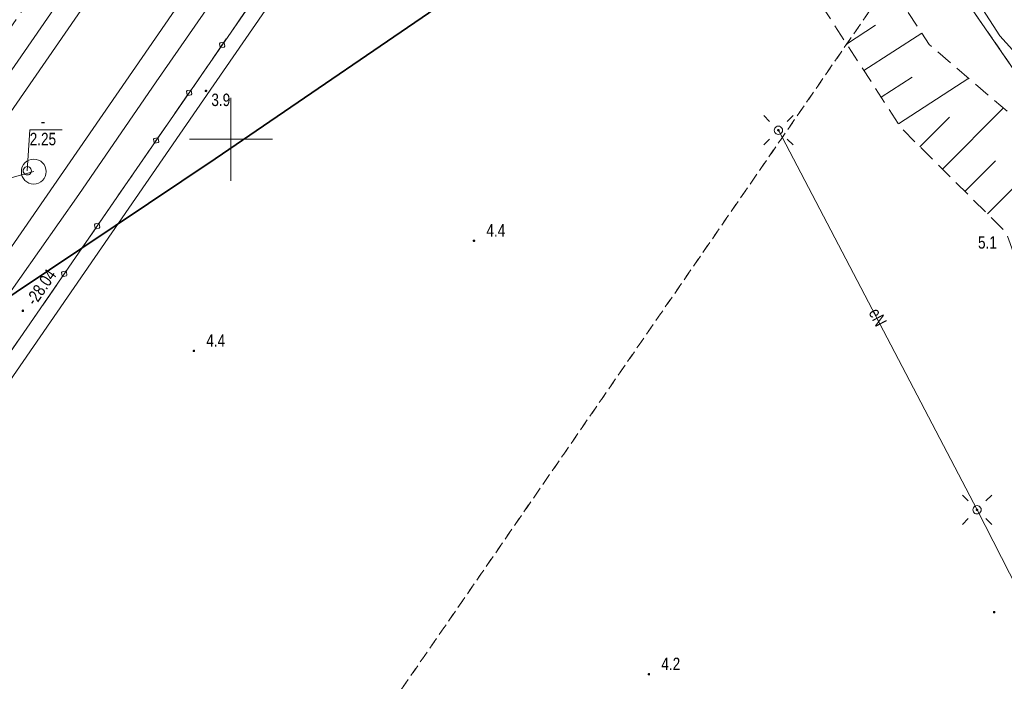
# Model space of a CAD drawing. Header units: metres. Extents: x 5450672 to 5451002, y 5973437 to 5973741.
# Tile 43 of 54: x 5450837 to 5450897, y 5973617 to 5973657. Entities that reach past the tile are written whole.
import ezdxf
from ezdxf.enums import TextEntityAlignment as Align

# ---------------------------------------------------------------- set-up
doc = ezdxf.new("R2010")
doc.units = ezdxf.units.M
for name, pattern in [('L_0_03', [1, 0.5, -0.5]), ('L_0_04', [1.5, 1, -0.5]), ('L_0_06', [2, 1.5, -0.5])]:
    doc.linetypes.add(name, pattern=pattern)
for name, color, linetype, lineweight in [('GESDZI', 7, 'CONTINUOUS', 18), ('GESUZY', 96, 'CONTINUOUS', 18), ('GSLKBA', 7, 'CONTINUOUS', 18), ('GSPWPN', 7, 'CONTINUOUS', 13), ('GSPWPN_O', 7, 'CONTINUOUS', 13), ('GSPWPS', 7, 'CONTINUOUS', 13), ('GSPWPS_O', 7, 'CONTINUOUS', 13), ('GSSINK', 7, 'CONTINUOUS', 18), ('GSSKOA', 7, 'CONTINUOUS', 18), ('GSSZSN', 7, 'CONTINUOUS', 18), ('GULEPR', 1, 'CONTINUOUS', 18), ('GULEPR_O', 1, 'CONTINUOUS', 18), ('GULKPR', 36, 'CONTINUOUS', 18), ('GULLOB', 7, 'CONTINUOUS', 35), ('GULTPR', 30, 'CONTINUOUS', 18), ('GULWPR', 5, 'CONTINUOUS', 18), ('GUPELA', 7, 'CONTINUOUS', 18), ('GUPIWZ', 7, 'CONTINUOUS', 18), ('GUPPRZ_O', 7, 'CONTINUOUS', 18), ('GUSIKP', 7, 'CONTINUOUS', 18), ('siatka', 7, 'CONTINUOUS', 18)]:
    doc.layers.add(name, color=color, linetype=linetype, lineweight=lineweight)
doc.styles.add('Arial', font='Arial.ttf')

msp = doc.modelspace()

# ---------------------------------------------------------------- hatches: boundary and pattern name
at = {"layer": 'GSPWPN', "linetype": 'Continuous', "lineweight": 13, "true_color": 0x000000}
for points in [[(5450848.452, 5973652.925), (5450848.456, 5973652.936), (5450848.463, 5973652.945), (5450848.473, 5973652.952), (5450848.483, 5973652.956), (5450848.495, 5973652.958), (5450848.507, 5973652.956), (5450848.518, 5973652.952), (5450848.527, 5973652.945), (5450848.534, 5973652.936), (5450848.538, 5973652.925), (5450848.54, 5973652.913), (5450848.538, 5973652.901), (5450848.534, 5973652.891), (5450848.527, 5973652.881), (5450848.518, 5973652.874), (5450848.507, 5973652.87), (5450848.495, 5973652.868), (5450848.483, 5973652.87), (5450848.473, 5973652.874), (5450848.463, 5973652.881), (5450848.456, 5973652.891), (5450848.452, 5973652.901), (5450848.45, 5973652.913)], [(5450864.602, 5973643.892), (5450864.606, 5973643.902), (5450864.613, 5973643.912), (5450864.622, 5973643.919), (5450864.633, 5973643.923), (5450864.645, 5973643.925), (5450864.657, 5973643.923), (5450864.668, 5973643.919), (5450864.677, 5973643.912), (5450864.684, 5973643.902), (5450864.688, 5973643.892), (5450864.69, 5973643.88), (5450864.688, 5973643.868), (5450864.684, 5973643.857), (5450864.677, 5973643.848), (5450864.668, 5973643.841), (5450864.657, 5973643.837), (5450864.645, 5973643.835), (5450864.633, 5973643.837), (5450864.622, 5973643.841), (5450864.613, 5973643.848), (5450864.606, 5973643.857), (5450864.602, 5973643.868), (5450864.6, 5973643.88)], [(5450847.725, 5973637.249), (5450847.729, 5973637.259), (5450847.736, 5973637.269), (5450847.746, 5973637.276), (5450847.756, 5973637.28), (5450847.768, 5973637.282), (5450847.78, 5973637.28), (5450847.791, 5973637.276), (5450847.8, 5973637.269), (5450847.807, 5973637.259), (5450847.811, 5973637.249), (5450847.813, 5973637.237), (5450847.811, 5973637.225), (5450847.807, 5973637.214), (5450847.8, 5973637.205), (5450847.791, 5973637.198), (5450847.78, 5973637.194), (5450847.768, 5973637.192), (5450847.756, 5973637.194), (5450847.746, 5973637.198), (5450847.736, 5973637.205), (5450847.729, 5973637.214), (5450847.725, 5973637.225), (5450847.723, 5973637.237)], [(5450895.951, 5973621.5), (5450895.955, 5973621.51), (5450895.962, 5973621.52), (5450895.971, 5973621.527), (5450895.982, 5973621.531), (5450895.994, 5973621.533), (5450896.006, 5973621.531), (5450896.016, 5973621.527), (5450896.026, 5973621.52), (5450896.033, 5973621.51), (5450896.037, 5973621.5), (5450896.039, 5973621.488), (5450896.037, 5973621.476), (5450896.033, 5973621.465), (5450896.026, 5973621.456), (5450896.016, 5973621.449), (5450896.006, 5973621.445), (5450895.994, 5973621.443), (5450895.982, 5973621.445), (5450895.971, 5973621.449), (5450895.962, 5973621.456), (5450895.955, 5973621.465), (5450895.951, 5973621.476), (5450895.949, 5973621.488)], [(5450875.143, 5973617.752), (5450875.147, 5973617.763), (5450875.154, 5973617.772), (5450875.163, 5973617.779), (5450875.174, 5973617.783), (5450875.186, 5973617.785), (5450875.198, 5973617.783), (5450875.208, 5973617.779), (5450875.218, 5973617.772), (5450875.225, 5973617.763), (5450875.229, 5973617.752), (5450875.231, 5973617.74), (5450875.229, 5973617.728), (5450875.225, 5973617.718), (5450875.218, 5973617.708), (5450875.208, 5973617.701), (5450875.198, 5973617.697), (5450875.186, 5973617.695), (5450875.174, 5973617.697), (5450875.163, 5973617.701), (5450875.154, 5973617.708), (5450875.147, 5973617.718), (5450875.143, 5973617.728), (5450875.141, 5973617.74)]]:
    msp.add_hatch(color=18, dxfattribs=at).paths.add_polyline_path(points)
at = {"layer": 'GSPWPS', "linetype": 'Continuous', "lineweight": 13, "true_color": 0x000000}
msp.add_hatch(color=18, dxfattribs=at).paths.add_polyline_path([(5450837.417, 5973639.672), (5450837.421, 5973639.683), (5450837.428, 5973639.692), (5450837.438, 5973639.699), (5450837.448, 5973639.703), (5450837.46, 5973639.705), (5450837.472, 5973639.703), (5450837.483, 5973639.699), (5450837.492, 5973639.692), (5450837.499, 5973639.683), (5450837.503, 5973639.672), (5450837.505, 5973639.66), (5450837.503, 5973639.648), (5450837.499, 5973639.638), (5450837.492, 5973639.628), (5450837.483, 5973639.621), (5450837.472, 5973639.617), (5450837.46, 5973639.615), (5450837.448, 5973639.617), (5450837.438, 5973639.621), (5450837.428, 5973639.628), (5450837.421, 5973639.638), (5450837.417, 5973639.648), (5450837.415, 5973639.66)])
at = {"layer": 'GUPELA', "linetype": 'Continuous', "lineweight": 18, "true_color": 0x000000}
for points in [[(5450882.989, 5973650.585), (5450883.002, 5973650.583), (5450883.011, 5973650.58), (5450883.02, 5973650.573), (5450883.028, 5973650.564), (5450883.033, 5973650.553), (5450883.035, 5973650.541), (5450883.034, 5973650.532), (5450883.031, 5973650.521), (5450883.023, 5973650.51), (5450883.015, 5973650.502), (5450883.004, 5973650.497), (5450882.992, 5973650.495), (5450882.98, 5973650.496), (5450882.97, 5973650.5), (5450882.96, 5973650.506), (5450882.953, 5973650.514), (5450882.948, 5973650.524), (5450882.945, 5973650.534), (5450882.945, 5973650.546), (5450882.949, 5973650.558), (5450882.955, 5973650.569), (5450882.966, 5973650.578), (5450882.977, 5973650.583)], [(5450894.959, 5973627.705), (5450894.972, 5973627.703), (5450894.981, 5973627.7), (5450894.99, 5973627.693), (5450894.998, 5973627.684), (5450895.003, 5973627.673), (5450895.005, 5973627.661), (5450895.004, 5973627.652), (5450895.001, 5973627.641), (5450894.993, 5973627.63), (5450894.985, 5973627.622), (5450894.974, 5973627.617), (5450894.962, 5973627.615), (5450894.95, 5973627.616), (5450894.94, 5973627.62), (5450894.93, 5973627.626), (5450894.923, 5973627.634), (5450894.918, 5973627.644), (5450894.915, 5973627.654), (5450894.915, 5973627.666), (5450894.919, 5973627.678), (5450894.925, 5973627.689), (5450894.936, 5973627.698), (5450894.947, 5973627.703)]]:
    msp.add_hatch(color=18, dxfattribs=at).paths.add_polyline_path(points)

# ---------------------------------------------------------------- linework, layer by layer
at = {"layer": 'GESDZI', "color": 7, "linetype": 'Continuous', "lineweight": 18, "flags": 128}
for points in [[(5450800.075, 5973694.622), (5450865.818, 5973699.65), (5450935.608, 5973598.484), (5450934.22, 5973591.65), (5450807.74, 5973509.03)], [(5450865.818, 5973699.65), (5450949.838, 5973577.857)]]:
    msp.add_lwpolyline(points, dxfattribs=at)
at = {"layer": 'GESUZY', "color": 96, "linetype": 'L_0_03', "lineweight": 18, "flags": 128}
msp.add_lwpolyline([(5450804.595, 5973540.312), (5450804.932, 5973547.151), (5450806.002, 5973547.514), (5450814.016, 5973547.14), (5450814.418, 5973550.343), (5450891.608, 5973662.265), (5450935.608, 5973598.484), (5450934.22, 5973591.65), (5450807.74, 5973509.03), (5450803.745, 5973511.267)], close=True, dxfattribs=at)
for points in [[(5450814.418, 5973550.343), (5450891.608, 5973662.265)], [(5450891.608, 5973662.265), (5450935.2, 5973599.076)]]:
    msp.add_lwpolyline(points, dxfattribs=at)
at = {"layer": 'GSLKBA', "color": 7, "linetype": 'Continuous', "lineweight": 18, "flags": 128}
msp.add_lwpolyline([(5450832.42, 5973630.97), (5450838.11, 5973639.2), (5450843.79, 5973647.45), (5450855.15, 5973663.92), (5450860.82, 5973672.13), (5450866.48, 5973680.36), (5450872.16, 5973688.6), (5450877.87, 5973696.85), (5450883.53, 5973705.06), (5450889.21, 5973713.32), (5450894.88, 5973721.54), (5450897.56, 5973725.426)], dxfattribs=at)
for points in [[(5450849.398, 5973655.522), (5450849.343, 5973655.56), (5450849.307, 5973655.757), (5450849.345, 5973655.812), (5450849.542, 5973655.848), (5450849.597, 5973655.81), (5450849.633, 5973655.613), (5450849.595, 5973655.558)], [(5450849.398, 5973655.522), (5450849.343, 5973655.56), (5450849.307, 5973655.757), (5450849.345, 5973655.812), (5450849.542, 5973655.848), (5450849.597, 5973655.81), (5450849.633, 5973655.613), (5450849.595, 5973655.558)], [(5450847.411, 5973652.641), (5450847.356, 5973652.679), (5450847.32, 5973652.876), (5450847.358, 5973652.931), (5450847.555, 5973652.967), (5450847.61, 5973652.929), (5450847.646, 5973652.732), (5450847.608, 5973652.677)], [(5450847.411, 5973652.641), (5450847.356, 5973652.679), (5450847.32, 5973652.876), (5450847.358, 5973652.931), (5450847.555, 5973652.967), (5450847.61, 5973652.929), (5450847.646, 5973652.732), (5450847.608, 5973652.677)], [(5450845.424, 5973649.76), (5450845.369, 5973649.798), (5450845.332, 5973649.995), (5450845.37, 5973650.05), (5450845.567, 5973650.086), (5450845.622, 5973650.048), (5450845.659, 5973649.851), (5450845.621, 5973649.796)], [(5450845.424, 5973649.76), (5450845.369, 5973649.798), (5450845.332, 5973649.995), (5450845.37, 5973650.05), (5450845.567, 5973650.086), (5450845.622, 5973650.048), (5450845.659, 5973649.851), (5450845.621, 5973649.796)], [(5450841.871, 5973644.603), (5450841.816, 5973644.641), (5450841.779, 5973644.838), (5450841.817, 5973644.893), (5450842.014, 5973644.93), (5450842.069, 5973644.892), (5450842.106, 5973644.695), (5450842.068, 5973644.64)], [(5450841.871, 5973644.603), (5450841.816, 5973644.641), (5450841.779, 5973644.838), (5450841.817, 5973644.893), (5450842.014, 5973644.93), (5450842.069, 5973644.892), (5450842.106, 5973644.695), (5450842.068, 5973644.64)], [(5450839.886, 5973641.72), (5450839.831, 5973641.758), (5450839.794, 5973641.955), (5450839.832, 5973642.01), (5450840.029, 5973642.047), (5450840.084, 5973642.009), (5450840.121, 5973641.812), (5450840.083, 5973641.757)], [(5450839.886, 5973641.72), (5450839.831, 5973641.758), (5450839.794, 5973641.955), (5450839.832, 5973642.01), (5450840.029, 5973642.047), (5450840.084, 5973642.009), (5450840.121, 5973641.812), (5450840.083, 5973641.757)]]:
    msp.add_lwpolyline(points, close=True, dxfattribs=at)
at = {"layer": 'GSPWPN', "color": 7, "linetype": 'Continuous', "lineweight": 13, "flags": 128}
for points in [[(5450848.452, 5973652.925), (5450848.456, 5973652.936), (5450848.463, 5973652.945), (5450848.473, 5973652.952), (5450848.483, 5973652.956), (5450848.495, 5973652.958), (5450848.507, 5973652.956), (5450848.518, 5973652.952), (5450848.527, 5973652.945), (5450848.534, 5973652.936), (5450848.538, 5973652.925), (5450848.54, 5973652.913), (5450848.538, 5973652.901), (5450848.534, 5973652.891), (5450848.527, 5973652.881), (5450848.518, 5973652.874), (5450848.507, 5973652.87), (5450848.495, 5973652.868), (5450848.483, 5973652.87), (5450848.473, 5973652.874), (5450848.463, 5973652.881), (5450848.456, 5973652.891), (5450848.452, 5973652.901), (5450848.45, 5973652.913)], [(5450864.602, 5973643.892), (5450864.606, 5973643.902), (5450864.613, 5973643.912), (5450864.622, 5973643.919), (5450864.633, 5973643.923), (5450864.645, 5973643.925), (5450864.657, 5973643.923), (5450864.668, 5973643.919), (5450864.677, 5973643.912), (5450864.684, 5973643.902), (5450864.688, 5973643.892), (5450864.69, 5973643.88), (5450864.688, 5973643.868), (5450864.684, 5973643.857), (5450864.677, 5973643.848), (5450864.668, 5973643.841), (5450864.657, 5973643.837), (5450864.645, 5973643.835), (5450864.633, 5973643.837), (5450864.622, 5973643.841), (5450864.613, 5973643.848), (5450864.606, 5973643.857), (5450864.602, 5973643.868), (5450864.6, 5973643.88)], [(5450847.725, 5973637.249), (5450847.729, 5973637.259), (5450847.736, 5973637.269), (5450847.746, 5973637.276), (5450847.756, 5973637.28), (5450847.768, 5973637.282), (5450847.78, 5973637.28), (5450847.791, 5973637.276), (5450847.8, 5973637.269), (5450847.807, 5973637.259), (5450847.811, 5973637.249), (5450847.813, 5973637.237), (5450847.811, 5973637.225), (5450847.807, 5973637.214), (5450847.8, 5973637.205), (5450847.791, 5973637.198), (5450847.78, 5973637.194), (5450847.768, 5973637.192), (5450847.756, 5973637.194), (5450847.746, 5973637.198), (5450847.736, 5973637.205), (5450847.729, 5973637.214), (5450847.725, 5973637.225), (5450847.723, 5973637.237)], [(5450895.951, 5973621.5), (5450895.955, 5973621.51), (5450895.962, 5973621.52), (5450895.971, 5973621.527), (5450895.982, 5973621.531), (5450895.994, 5973621.533), (5450896.006, 5973621.531), (5450896.016, 5973621.527), (5450896.026, 5973621.52), (5450896.033, 5973621.51), (5450896.037, 5973621.5), (5450896.039, 5973621.488), (5450896.037, 5973621.476), (5450896.033, 5973621.465), (5450896.026, 5973621.456), (5450896.016, 5973621.449), (5450896.006, 5973621.445), (5450895.994, 5973621.443), (5450895.982, 5973621.445), (5450895.971, 5973621.449), (5450895.962, 5973621.456), (5450895.955, 5973621.465), (5450895.951, 5973621.476), (5450895.949, 5973621.488)], [(5450875.143, 5973617.752), (5450875.147, 5973617.763), (5450875.154, 5973617.772), (5450875.163, 5973617.779), (5450875.174, 5973617.783), (5450875.186, 5973617.785), (5450875.198, 5973617.783), (5450875.208, 5973617.779), (5450875.218, 5973617.772), (5450875.225, 5973617.763), (5450875.229, 5973617.752), (5450875.231, 5973617.74), (5450875.229, 5973617.728), (5450875.225, 5973617.718), (5450875.218, 5973617.708), (5450875.208, 5973617.701), (5450875.198, 5973617.697), (5450875.186, 5973617.695), (5450875.174, 5973617.697), (5450875.163, 5973617.701), (5450875.154, 5973617.708), (5450875.147, 5973617.718), (5450875.143, 5973617.728), (5450875.141, 5973617.74)]]:
    msp.add_lwpolyline(points, close=True, dxfattribs=at)
at = {"layer": 'GSPWPS', "color": 7, "linetype": 'Continuous', "lineweight": 13, "flags": 128}
msp.add_lwpolyline([(5450837.417, 5973639.672), (5450837.421, 5973639.683), (5450837.428, 5973639.692), (5450837.438, 5973639.699), (5450837.448, 5973639.703), (5450837.46, 5973639.705), (5450837.472, 5973639.703), (5450837.483, 5973639.699), (5450837.492, 5973639.692), (5450837.499, 5973639.683), (5450837.503, 5973639.672), (5450837.505, 5973639.66), (5450837.503, 5973639.648), (5450837.499, 5973639.638), (5450837.492, 5973639.628), (5450837.483, 5973639.621), (5450837.472, 5973639.617), (5450837.46, 5973639.615), (5450837.448, 5973639.617), (5450837.438, 5973639.621), (5450837.428, 5973639.628), (5450837.421, 5973639.638), (5450837.417, 5973639.648), (5450837.415, 5973639.66)], close=True, dxfattribs=at)
at = {"layer": 'GSSINK', "color": 7, "linetype": 'Continuous', "lineweight": 18, "flags": 128}
msp.add_lwpolyline([(5450898.152, 5973724.595), (5450895.74, 5973721.1), (5450888.37, 5973710.41), (5450864.3, 5973675.5), (5450848.97, 5973653.28), (5450825.56, 5973619.34), (5450800.71, 5973583.31), (5450779.56, 5973552.63), (5450763.23, 5973528.96), (5450755.93, 5973518.6), (5450744.27, 5973503.7), (5450743.237, 5973502.493), (5450731.904, 5973509.257), (5450733.85, 5973511.51), (5450743.62, 5973523.84), (5450753.2, 5973537.31), (5450769.65, 5973561.17), (5450790.4, 5973591.26), (5450815.86, 5973628.18), (5450837.29, 5973659.24), (5450849.91, 5973677.54), (5450875.1, 5973714.07), (5450885.68, 5973729.4), (5450890.128, 5973735.85)], close=True, dxfattribs=at)
at = {"layer": 'GSSKOA', "color": 7, "linetype": 'L_0_06', "lineweight": 18, "flags": 128}
msp.add_lwpolyline([(5450732.736, 5973508.76), (5450737.66, 5973514.64), (5450749.5, 5973530.31), (5450755.17, 5973538.49), (5450760.82, 5973546.72), (5450766.52, 5973554.96), (5450772.2, 5973563.2), (5450777.88, 5973571.45), (5450783.54, 5973579.66), (5450789.24, 5973587.88), (5450794.91, 5973596.12), (5450800.57, 5973604.34), (5450806.24, 5973612.58), (5450811.93, 5973620.82), (5450817.62, 5973629.05), (5450823.28, 5973637.27), (5450828.99, 5973645.53), (5450834.65, 5973653.74), (5450840.33, 5973661.97), (5450846, 5973670.19), (5450851.68, 5973678.41), (5450857.36, 5973686.66), (5450863.04, 5973694.89), (5450868.71, 5973703.12), (5450874.38, 5973711.36), (5450880.05, 5973719.59), (5450886, 5973727.66), (5450889.17, 5973732.44), (5450890.749, 5973734.979), (5450897.56, 5973725.426), (5450894.88, 5973721.54), (5450889.21, 5973713.32), (5450883.53, 5973705.06), (5450877.87, 5973696.85), (5450872.16, 5973688.6), (5450866.48, 5973680.36), (5450860.82, 5973672.13), (5450855.15, 5973663.92), (5450843.79, 5973647.45), (5450838.11, 5973639.2), (5450832.42, 5973630.97), (5450826.76, 5973622.77), (5450821.08, 5973614.52), (5450815.4, 5973606.29), (5450809.71, 5973598.04), (5450804.06, 5973589.82), (5450798.36, 5973581.56), (5450792.67, 5973573.31), (5450787, 5973565.1), (5450781.33, 5973556.88), (5450775.66, 5973548.65), (5450769.97, 5973540.41), (5450764.29, 5973532.18), (5450758.55, 5973523.94), (5450752.58, 5973515.69), (5450746.3, 5973507.68), (5450742.38, 5973503.004)], close=True, dxfattribs=at)
at = {"layer": 'GSSZSN', "color": 7, "linetype": 'L_0_04', "lineweight": 18, "flags": 128}
msp.add_lwpolyline([(5450818.45, 5973557.188), (5450808.234, 5973555.433), (5450798.277, 5973559.212), (5450797.972, 5973565.973), (5450801.66, 5973613.898), (5450804.167, 5973645.547), (5450807.984, 5973679.8), (5450808.868, 5973682.985), (5450811.166, 5973684.148), (5450819.552, 5973685.926), (5450821.497, 5973688.534), (5450825.801, 5973709.705), (5450827.215, 5973715.171), (5450829.731, 5973719.084), (5450833.297, 5973721.491), (5450839.117, 5973723.301), (5450843.749, 5973721.386), (5450848.461, 5973715.814), (5450864.515, 5973691.249), (5450868.122, 5973691.044), (5450874.059, 5973691.36), (5450876.886, 5973690.278), (5450880.267, 5973689.097), (5450881.568, 5973684.832), (5450884.696, 5973681.386), (5450886.853, 5973673.28), (5450887.602, 5973662.576), (5450892.08, 5973655.703), (5450897.732, 5973650.875), (5450903.565, 5973641.298), (5450907.76, 5973629.478), (5450907.346, 5973626.635), (5450911.819, 5973620.178), (5450919.178, 5973605.245), (5450919.955, 5973601.099), (5450915.396, 5973597.141), (5450911.823, 5973594.348), (5450902.916, 5973590.084), (5450896.348, 5973587.777), (5450901.978, 5973591.72), (5450909.43, 5973596.391), (5450913.13, 5973597.606), (5450915.692, 5973601.896), (5450915.969, 5973604.486), (5450913.293, 5973607.446), (5450907.163, 5973614.526), (5450903.506, 5973622.627), (5450900.307, 5973634.637), (5450896.704, 5973644.393), (5450890.394, 5973650.662), (5450882.83, 5973662.338), (5450880.568, 5973679.011), (5450878.739, 5973684.457), (5450876.712, 5973686.629), (5450873.526, 5973686.87), (5450867.674, 5973685.406), (5450864.416, 5973685.264), (5450861.02, 5973687.326), (5450854.561, 5973698.631), (5450843.762, 5973713.773), (5450839.748, 5973716.996), (5450834.992, 5973715.391), (5450831.763, 5973713.388), (5450830.561, 5973708.856), (5450826.828, 5973687.551), (5450824.892, 5973683.307), (5450820.381, 5973679.728), (5450812.26, 5973679.01), (5450810.5, 5973677.81), (5450806.635, 5973645.109), (5450803.992, 5973613.326), (5450800.182, 5973566.135), (5450800.186, 5973561.181), (5450808.424, 5973557.89), (5450817.997, 5973559.365), (5450833.061, 5973562.512)], close=True, dxfattribs=at)
at = {"layer": 'GSSZSN', "color": 7, "linetype": 'Continuous', "lineweight": 18, "flags": 128}
for points in [[(5450887.104, 5973655.74), (5450888.845, 5973656.868)], [(5450888.143, 5973654.137), (5450891.629, 5973656.395)], [(5450889.182, 5973652.533), (5450891.061, 5973653.751)], [(5450890.221, 5973650.929), (5450894.456, 5973653.673)], [(5450892.879, 5973648.193), (5450896.548, 5973651.886)], [(5450891.523, 5973649.54), (5450893.307, 5973651.335)], [(5450894.234, 5973646.847), (5450896.079, 5973648.703)], [(5450895.59, 5973645.5), (5450898.947, 5973648.879)]]:
    msp.add_lwpolyline(points, dxfattribs=at)
at = {"layer": 'GULEPR', "color": 1, "linetype": 'Continuous', "lineweight": 18, "flags": 128}
for points in [[(5450739.328, 5973504.825), (5450739.51, 5973505.03), (5450748.75, 5973516.53), (5450757.42, 5973528.46), (5450895.375, 5973728.49)], [(5450785.559, 5973606.158), (5450793.395, 5973611.342), (5450817.123, 5973627.308), (5450833.025, 5973638.081), (5450849.058, 5973648.817), (5450864.809, 5973659.616), (5450872.75, 5973665.002), (5450888.975, 5973675.664), (5450912.818, 5973691.793), (5450918.712, 5973695.756)], [(5450882.99, 5973650.54), (5450894.96, 5973627.66), (5450901.78, 5973614.3), (5450909.78, 5973598.94), (5450910.96, 5973598.45)]]:
    msp.add_lwpolyline(points, dxfattribs=at)
at = {"layer": 'GULKPR', "color": 36, "linetype": 'Continuous', "lineweight": 18, "flags": 128}
for points in [[(5450891.64, 5973733.729), (5450864.09, 5973693.78), (5450752.44, 5973531.9), (5450743.95, 5973520.2), (5450734.89, 5973508.94), (5450734.04, 5973507.982)], [(5450785.559, 5973606.158), (5450793.395, 5973611.342), (5450817.123, 5973627.308), (5450833.025, 5973638.081), (5450849.058, 5973648.817), (5450864.809, 5973659.616), (5450872.75, 5973665.002), (5450888.975, 5973675.664), (5450912.818, 5973691.793), (5450918.712, 5973695.756)], [(5450803.16, 5973639.15), (5450803.71, 5973638.59), (5450803.95, 5973638.6), (5450838.12, 5973648.05)]]:
    msp.add_lwpolyline(points, dxfattribs=at)
at = {"layer": 'GULLOB', "color": 7, "linetype": 'Continuous', "lineweight": 35, "flags": 128}
msp.add_lwpolyline([(5450785.559, 5973606.158), (5450793.395, 5973611.342), (5450817.123, 5973627.308), (5450833.025, 5973638.081), (5450849.058, 5973648.817), (5450864.809, 5973659.616), (5450872.75, 5973665.002), (5450888.975, 5973675.664), (5450912.818, 5973691.793), (5450918.712, 5973695.756)], dxfattribs=at)
msp.add_lwpolyline([(5450785.559, 5973606.158), (5450793.395, 5973611.342), (5450817.123, 5973627.308), (5450833.025, 5973638.081), (5450849.058, 5973648.817), (5450864.809, 5973659.616), (5450872.75, 5973665.002), (5450888.975, 5973675.664), (5450912.818, 5973691.793), (5450918.712, 5973695.756)], dxfattribs=at)
at = {"layer": 'GULTPR', "color": 30, "linetype": 'Continuous', "lineweight": 18, "flags": 128}
for points in [[(5450785.559, 5973606.158), (5450793.395, 5973611.342), (5450817.123, 5973627.308), (5450833.025, 5973638.081), (5450849.058, 5973648.817), (5450864.809, 5973659.616), (5450872.75, 5973665.002), (5450888.975, 5973675.664), (5450912.818, 5973691.793), (5450918.712, 5973695.756)], [(5450923.718, 5973643.455), (5450922.36, 5973646.17), (5450916.62, 5973648.28), (5450915, 5973649.93), (5450904.73, 5973651.05), (5450901.65, 5973651.6), (5450898.8, 5973653.5), (5450896.33, 5973656.24), (5450889.96, 5973666.12), (5450888.113, 5973669.162), (5450885.341, 5973671.915), (5450881.3, 5973671.84), (5450871.75, 5973668.5), (5450860.482, 5973666.553), (5450852.65, 5973669.28), (5450850.37, 5973670.62)]]:
    msp.add_lwpolyline(points, dxfattribs=at)
at = {"layer": 'GULWPR', "color": 5, "linetype": 'Continuous', "lineweight": 18, "flags": 128}
for points in [[(5450794.71, 5973579.79), (5450799.5, 5973586.75), (5450802.45, 5973591.02), (5450805.93, 5973596.08), (5450810.82, 5973603.13), (5450814.92, 5973609.11), (5450818.7, 5973614.61), (5450822.55, 5973620.15), (5450827.8, 5973627.78), (5450830.5, 5973631.69), (5450834.43, 5973637.34), (5450836.1, 5973639.92), (5450840.83, 5973646.66), (5450845.49, 5973653.46), (5450851.15, 5973661.65), (5450857.09, 5973670.18), (5450863.91, 5973680.13), (5450866.28, 5973683.56), (5450870.41, 5973689.58), (5450873.93, 5973694.68), (5450877.4, 5973699.68), (5450887.25, 5973713.73), (5450890.91, 5973719.34)], [(5450841.35, 5973658.35), (5450836.33, 5973651.07)]]:
    msp.add_lwpolyline(points, dxfattribs=at)
at = {"layer": 'GUPELA', "color": 7, "linetype": 'Continuous', "lineweight": 18, "flags": 128}
for points in [[(5450882.106, 5973651.424), (5450882.46, 5973651.07)], [(5450883.874, 5973651.424), (5450883.52, 5973651.07)], [(5450882.106, 5973649.656), (5450882.46, 5973650.01)], [(5450883.874, 5973649.656), (5450883.52, 5973650.01)], [(5450894.076, 5973628.544), (5450894.43, 5973628.19)], [(5450895.844, 5973628.544), (5450895.49, 5973628.19)], [(5450894.076, 5973626.776), (5450894.43, 5973627.13)], [(5450895.844, 5973626.776), (5450895.49, 5973627.13)]]:
    msp.add_lwpolyline(points, dxfattribs=at)
for points in [[(5450882.99, 5973650.79), (5450883.055, 5973650.781), (5450883.115, 5973650.757), (5450883.167, 5973650.717), (5450883.207, 5973650.665), (5450883.231, 5973650.605), (5450883.24, 5973650.54), (5450883.231, 5973650.475), (5450883.207, 5973650.415), (5450883.167, 5973650.363), (5450883.115, 5973650.323), (5450883.055, 5973650.299), (5450882.99, 5973650.29), (5450882.925, 5973650.299), (5450882.865, 5973650.323), (5450882.813, 5973650.363), (5450882.773, 5973650.415), (5450882.749, 5973650.475), (5450882.74, 5973650.54), (5450882.749, 5973650.605), (5450882.773, 5973650.665), (5450882.813, 5973650.717), (5450882.865, 5973650.757), (5450882.925, 5973650.781)], [(5450882.989, 5973650.585), (5450883.002, 5973650.583), (5450883.011, 5973650.58), (5450883.02, 5973650.573), (5450883.028, 5973650.564), (5450883.033, 5973650.553), (5450883.035, 5973650.541), (5450883.034, 5973650.532), (5450883.031, 5973650.521), (5450883.023, 5973650.51), (5450883.015, 5973650.502), (5450883.004, 5973650.497), (5450882.992, 5973650.495), (5450882.98, 5973650.496), (5450882.97, 5973650.5), (5450882.96, 5973650.506), (5450882.953, 5973650.514), (5450882.948, 5973650.524), (5450882.945, 5973650.534), (5450882.945, 5973650.546), (5450882.949, 5973650.558), (5450882.955, 5973650.569), (5450882.966, 5973650.578), (5450882.977, 5973650.583)], [(5450894.96, 5973627.91), (5450895.025, 5973627.901), (5450895.085, 5973627.877), (5450895.137, 5973627.837), (5450895.177, 5973627.785), (5450895.201, 5973627.725), (5450895.21, 5973627.66), (5450895.201, 5973627.595), (5450895.177, 5973627.535), (5450895.137, 5973627.483), (5450895.085, 5973627.443), (5450895.025, 5973627.419), (5450894.96, 5973627.41), (5450894.895, 5973627.419), (5450894.835, 5973627.443), (5450894.783, 5973627.483), (5450894.743, 5973627.535), (5450894.719, 5973627.595), (5450894.71, 5973627.66), (5450894.719, 5973627.725), (5450894.743, 5973627.785), (5450894.783, 5973627.837), (5450894.835, 5973627.877), (5450894.895, 5973627.901)], [(5450894.959, 5973627.705), (5450894.972, 5973627.703), (5450894.981, 5973627.7), (5450894.99, 5973627.693), (5450894.998, 5973627.684), (5450895.003, 5973627.673), (5450895.005, 5973627.661), (5450895.004, 5973627.652), (5450895.001, 5973627.641), (5450894.993, 5973627.63), (5450894.985, 5973627.622), (5450894.974, 5973627.617), (5450894.962, 5973627.615), (5450894.95, 5973627.616), (5450894.94, 5973627.62), (5450894.93, 5973627.626), (5450894.923, 5973627.634), (5450894.918, 5973627.644), (5450894.915, 5973627.654), (5450894.915, 5973627.666), (5450894.919, 5973627.678), (5450894.925, 5973627.689), (5450894.936, 5973627.698), (5450894.947, 5973627.703)]]:
    msp.add_lwpolyline(points, close=True, dxfattribs=at)
at = {"layer": 'GUPIWZ', "color": 7, "linetype": 'Continuous', "lineweight": 18, "flags": 128}
msp.add_lwpolyline([(5450837.73, 5973648.35), (5450837.795, 5973648.341), (5450837.855, 5973648.317), (5450837.907, 5973648.277), (5450837.947, 5973648.225), (5450837.971, 5973648.165), (5450837.98, 5973648.1), (5450837.971, 5973648.035), (5450837.947, 5973647.975), (5450837.907, 5973647.923), (5450837.855, 5973647.883), (5450837.795, 5973647.859), (5450837.73, 5973647.85), (5450837.665, 5973647.859), (5450837.605, 5973647.883), (5450837.553, 5973647.923), (5450837.513, 5973647.975), (5450837.489, 5973648.035), (5450837.48, 5973648.1), (5450837.489, 5973648.165), (5450837.513, 5973648.225), (5450837.553, 5973648.277), (5450837.605, 5973648.317), (5450837.665, 5973648.341)], close=True, dxfattribs=at)
at = {"layer": 'GUPPRZ_O', "color": 36, "linetype": 'Continuous', "lineweight": 13, "flags": 128}
msp.add_lwpolyline([(5450837.73, 5973648.1), (5450837.874, 5973650.558), (5450839.834, 5973650.558)], dxfattribs=at)
at = {"layer": 'GUSIKP', "color": 36, "linetype": 'Continuous', "lineweight": 18}
msp.add_circle((5450838.12, 5973648.05), 0.75, dxfattribs=at)
at = {"layer": 'siatka', "linetype": 'Continuous', "lineweight": 18, "flags": 128}
for points in [[(5450850, 5973647.5), (5450850, 5973652.5)], [(5450847.5, 5973650), (5450852.5, 5973650)]]:
    msp.add_lwpolyline(points, dxfattribs=at)

# ---------------------------------------------------------------- texts
at = {"layer": 'GSPWPN_O', "color": 7, "style": 'Arial', "width": 0.78}
for s, p in [('3.9', (5450848.82, 5973652.75)), ('4.4', (5450865.395, 5973644.88)), ('5.1', (5450895.02, 5973644.154)), ('4.4', (5450848.518, 5973638.237)), ('4.2', (5450875.936, 5973618.74))]:
    msp.add_text(s, height=0.75, dxfattribs=at).set_placement(p, align=Align.TOP_LEFT)
at = {"layer": 'GSPWPS_O', "color": 7, "style": 'Arial', "width": 0.78}
msp.add_text('-28.04', height=0.75, rotation=55.4, dxfattribs=at).set_placement((5450837.593, 5973640.336), align=Align.TOP_LEFT)
at = {"layer": 'GULEPR_O', "color": 1, "style": 'Arial', "width": 0.78}
msp.add_text('eN', height=0.75, rotation=297.6, dxfattribs=at).set_placement((5450889.069, 5973639.905), align=Align.TOP_LEFT)
at = {"layer": 'GUPPRZ_O', "color": 36, "style": 'Arial', "width": 0.78}
msp.add_text('-', height=0.75, dxfattribs=at).set_placement((5450838.53, 5973651.09), align=Align.MIDDLE_LEFT)
msp.add_text('2.25', height=0.75, dxfattribs=at).set_placement((5450837.874, 5973650.386), align=Align.TOP_LEFT)

doc.saveas('drawing.dxf')
